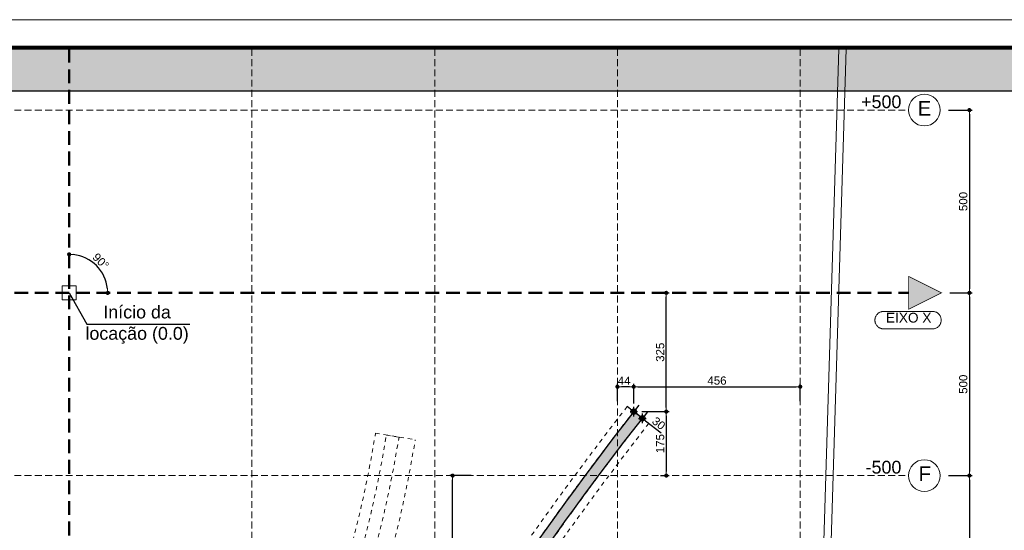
# Model space of a CAD drawing. Header units: millimetres. Extents: x 83 to 471, y -739 to 93.
# Tile 69 of 185: x 137 to 172, y -483 to -464. Entities that reach past the tile are written whole.
import ezdxf
from ezdxf.enums import TextEntityAlignment as Align

# ---------------------------------------------------------------- set-up
doc = ezdxf.new("R2010")
doc.units = ezdxf.units.MM
for name, pattern in [('CYPE_RAYA', [0.225, 0.1125, -0.1125]), ('CYPE_RAYAPUNTOPUNTO', [0.45, 0.225, -0.075, 0, -0.075, 0, -0.075]), ('TRAZO_HUECO', [0.75, 0.5, -0.25])]:
    doc.linetypes.add(name, pattern=pattern)
for name, color, linetype, lineweight in [('.', 7, 'Continuous', 5), ('__MAGNUS.Cota', 30, 'Continuous', 9), ('__MAGNUS.Margem', 7, 'Continuous', 70), ('__MAGNUS.Selo', 7, 'Continuous', 30), ('A-FLOR', 7, 'Continuous', 9), ('BL_CONTORNO', 7, 'Continuous', 30), ('CARGCIM', 7, 'Continuous', 9), ('COTA', 7, 'Continuous', 20), ('COTA_FORMAS', 7, 'CYPE_RAYAPUNTOPUNTO', 0), ('COTAS', 250, 'Continuous', 5), ('COTAS_REF_LINHAS', 7, 'Continuous', 20), ('LC-Eixos', 9, 'Continuous', 5), ('PECA_COMPLETA', 7, 'Continuous', 0), ('VIG_HATCH', 7, 'Continuous', 0)]:
    doc.layers.add(name, color=color, linetype=linetype, lineweight=lineweight)
doc.layers.add('COTAS - LOCAÇÃO', color=250, linetype='Continuous')
doc.styles.add('Arial', font='arial.ttf')
doc.styles.add('Arial Narrow', font='ARIALN.TTF')
doc.dimstyles.new('Copy of UM_75.000000', dxfattribs={"dimtxt": 0.3, "dimasz": 0.15, "dimexe": 0.1, "dimexo": 0.3, "dimgap": 0.07, "dimtad": 1, "dimdec": 0, "dimlfac": 75, "dimzin": 0, "dimdsep": 46, "dimtxsty": 'Arial', "dimblk": 'DOT', "dimcen": 0.09, "dimdle": 0.1, "dimclrd": 30, "dimclre": 30, "dimclrt": 7, "dimadec": 1, "dimazin": 2, "dimtfac": 1, "dimtdec": 0, "dimtofl": 0, "dimtmove": 0, "dimatfit": 3, "dimldrblk": 'DOT', "dimfxl": 1, "dimtolj": 1, "dimarcsym": 0})
doc.dimstyles.new('UM_50.000000 LOCAÇÃO', dxfattribs={"dimtxt": 0.22, "dimasz": 0.2, "dimexe": 0.1, "dimexo": 0.3, "dimgap": 0.07, "dimtad": 1, "dimjust": 1, "dimdec": 0, "dimlfac": 50, "dimdsep": 46, "dimtxsty": 'Arial', "dimcen": 0.09, "dimdle": 0.1, "dimse2": 1, "dimsd2": 1, "dimclrd": 30, "dimclre": 7, "dimclrt": 7, "dimadec": 1, "dimazin": 3, "dimtfac": 1, "dimtdec": 0, "dimtofl": 0, "dimtmove": 0, "dimatfit": 3, "dimfxl": 1, "dimtolj": 1, "dimarcsym": 0})

# ---------------------------------------------------------------- blocks, each defined once
blk = doc.blocks.new('*U1865')
at = {"layer": '__MAGNUS.Margem', "lineweight": 9}
blk.add_line((-1005.922513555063, 828.7196485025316), (183.0774864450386, 828.7196485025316), dxfattribs=at)
at = {"layer": '__MAGNUS.Margem', "linetype": 'Continuous'}
blk.add_line((-980.922513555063, 818.7196485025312), (173.0774864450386, 818.7196485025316), dxfattribs=at)
at = {"layer": '__MAGNUS.Selo', "style": 'Arial Narrow'}
for tag, height, width, p in [('PROPRIETÁRIO', 3.395000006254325, 1.000000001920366, (17.21365262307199, 48.90608562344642)), ('EDIFICAÇÃORESIDENCIAL', 3.395000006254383, 1.00000000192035, (17.21365262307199, 40.60663314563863)), ('ESTRUTURAL', 3.395000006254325, 1.000000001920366, (17.80158844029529, 20.69475924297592)), ('ANTEPROJETO', 2.425000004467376, 1.000000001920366, (111.6862229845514, 13.50243801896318)), ('ARQ01/01', 5.5, 1.000000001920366, (139.4442584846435, 9.49622269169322)), ('INDICADA', 2.425000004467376, 1.000000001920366, (111.5284553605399, 8.00497110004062))]:
    blk.add_attdef(tag, text='', height=height, dxfattribs=dict(at, width=width)).set_placement(p, align=Align.MIDDLE_LEFT)
at = {"layer": '__MAGNUS.Selo', "lineweight": 30, "flags": 104}
for tag, p in [('ENDEREÇODAOBRA', (17.21365262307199, 33.53604236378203)), ('ENDEREÇODAOBRA', (17.21365262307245, 27.86661950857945)), ('TÍTULO', (17.21365262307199, 10.79641230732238))]:
    blk.add_attdef(tag, text='', height=3.395000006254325, dxfattribs=at).set_placement(p, align=Align.MIDDLE_LEFT)
blk = doc.blocks.new('_DOT')
at = {"layer": '__MAGNUS.Cota', "linetype": 'ByBlock'}
blk.add_line((-0.5, 0), (-1, 0), dxfattribs=at)
at = {"layer": '__MAGNUS.Cota', "linetype": 'ByBlock', "const_width": 0.5}
blk.add_lwpolyline([(-0.25, 0, 1), (0.25, 0, 1)], format="xyb", close=True, dxfattribs=at)
blk = doc.blocks.new('*D789')
at = {"layer": 'COTAS', "color": 30, "lineweight": -2}
for p, q in [((170.4477161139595, -467.3820888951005), (171.3115779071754, -467.3820888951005)), ((171.2115779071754, -467.5320888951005), (171.2115779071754, -473.8990888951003)), ((170.4934318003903, -474.0490888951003), (171.3115779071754, -474.0490888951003))]:
    blk.add_line(p, q, dxfattribs=at)
at = {"layer": 'Defpoints', "color": 0}
for p in [(170.1477161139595, -467.3820888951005), (170.1934318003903, -474.0490888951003), (171.2115779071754, -474.0490888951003)]:
    blk.add_point(p, dxfattribs=at)
at = {"layer": 'COTAS', "color": 30, "linetype": 'ByBlock', "lineweight": -2, "xscale": 0.15, "yscale": 0.15, "zscale": 0.15}
for p, rotation in [((171.2115779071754, -467.3820888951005), 90), ((171.2115779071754, -474.0490888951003), 270)]:
    blk.add_blockref('_DOT', p, dxfattribs=dict(at, rotation=rotation))
at = {"layer": 'COTAS', "color": 7, "insert": (170.9884060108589, -470.7155888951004), "char_height": 0.3, "attachment_point": 5, "rotation": 90, "style": 'Arial'}
blk.add_mtext('\\A1;500', dxfattribs=at)
blk = doc.blocks.new('*D790')
at = {"layer": 'COTAS', "color": 30, "lineweight": -2}
for p, q in [((170.4934318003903, -474.0490888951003), (171.3115779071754, -474.0490888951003)), ((171.2115779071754, -474.1990888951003), (171.2115779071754, -480.5660888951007)), ((170.4477161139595, -480.7160888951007), (171.3115779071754, -480.7160888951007))]:
    blk.add_line(p, q, dxfattribs=at)
at = {"layer": 'Defpoints', "color": 0}
for p in [(170.1934318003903, -474.0490888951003), (170.1477161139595, -480.7160888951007), (171.2115779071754, -480.7160888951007)]:
    blk.add_point(p, dxfattribs=at)
at = {"layer": 'COTAS', "color": 30, "linetype": 'ByBlock', "lineweight": -2, "xscale": 0.15, "yscale": 0.15, "zscale": 0.15}
for p, rotation in [((171.2115779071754, -474.0490888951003), 90), ((171.2115779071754, -480.7160888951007), 270)]:
    blk.add_blockref('_DOT', p, dxfattribs=dict(at, rotation=rotation))
at = {"layer": 'COTAS', "color": 7, "insert": (170.9884060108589, -477.3825888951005), "char_height": 0.3, "attachment_point": 5, "rotation": 90, "style": 'Arial'}
blk.add_mtext('\\A1;500', dxfattribs=at)
blk = doc.blocks.new('*D791')
at = {"layer": 'COTAS', "color": 30, "lineweight": -2}
for p, q in [((170.4477161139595, -480.7160888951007), (171.3115779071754, -480.7160888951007)), ((171.2115779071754, -480.8660888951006), (171.2115779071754, -487.2330888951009)), ((170.4477161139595, -487.3830888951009), (171.3115779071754, -487.3830888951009))]:
    blk.add_line(p, q, dxfattribs=at)
at = {"layer": 'Defpoints', "color": 0}
for p in [(170.1477161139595, -480.7160888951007), (170.1477161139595, -487.3830888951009), (171.2115779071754, -487.3830888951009)]:
    blk.add_point(p, dxfattribs=at)
at = {"layer": 'COTAS', "color": 30, "linetype": 'ByBlock', "lineweight": -2, "xscale": 0.15, "yscale": 0.15, "zscale": 0.15}
for p, rotation in [((171.2115779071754, -480.7160888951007), 90), ((171.2115779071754, -487.3830888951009), 270)]:
    blk.add_blockref('_DOT', p, dxfattribs=dict(at, rotation=rotation))
at = {"layer": 'COTAS', "color": 7, "insert": (170.9884060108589, -484.0495888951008), "char_height": 0.3, "attachment_point": 5, "rotation": 90, "style": 'Arial'}
blk.add_mtext('\\A1;500', dxfattribs=at)
blk = doc.blocks.new('PONTO AUXILIAR')
at = {"layer": '.'}
h = blk.add_hatch(color=256, dxfattribs=at)
h.dxf.hatch_style = 1
h.paths.add_polyline_path([(-0.1009483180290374, 0), (5.684341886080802e-15, 0), (5.684341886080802e-15, 0.1009483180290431, 0.414213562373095), (-0.1009483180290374, 0)], is_closed=False)
h.paths.add_polyline_path([(5.684341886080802e-15, -0.1009483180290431, 0.414213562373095), (0.1009483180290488, 0), (5.684341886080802e-15, 0), (5.684341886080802e-15, -0.1009483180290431)], is_closed=False)
for p, q in [((-0.1346530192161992, 0), (0.1346530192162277, 0)), ((5.684341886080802e-15, -0.1734126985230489), (5.684341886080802e-15, 0.1734126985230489))]:
    blk.add_line(p, q)
blk.add_circle((5.684341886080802e-15, 0), 0.1009483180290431)
blk = doc.blocks.new('*D1004')
at = {"layer": 'COTAS', "color": 30, "lineweight": -2}
for p, q in [((153.0427669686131, -480.7160888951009), (152.2592716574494, -480.7160888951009)), ((152.3592716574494, -485.8956038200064), (152.3592716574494, -480.8660888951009)), ((153.1539562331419, -486.0456038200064), (152.2592716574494, -486.0456038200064))]:
    blk.add_line(p, q, dxfattribs=at)
at = {"layer": 'Defpoints', "color": 0}
for p in [(152.3592716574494, -480.7160888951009), (153.3427669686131, -480.7160888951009), (153.4539562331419, -486.0456038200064)]:
    blk.add_point(p, dxfattribs=at)
at = {"layer": 'COTAS', "color": 30, "linetype": 'ByBlock', "lineweight": -2, "xscale": 0.15, "yscale": 0.15, "zscale": 0.15}
for p, rotation in [((152.3592716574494, -480.7160888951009), 90), ((152.3592716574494, -486.0456038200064), 270)]:
    blk.add_blockref('_DOT', p, dxfattribs=dict(at, rotation=rotation))
at = {"layer": 'COTAS', "color": 7, "insert": (152.1360997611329, -483.3808463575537), "char_height": 0.3, "attachment_point": 5, "rotation": 90, "style": 'Arial'}
blk.add_mtext('\\A1;400', dxfattribs=at)
blk = doc.blocks.new('*D1006')
at = {"layer": 'COTAS', "color": 30, "lineweight": -2}
for p, q in [((158.37413220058, -477.9995623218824), (158.37413220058, -477.3745210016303)), ((158.816141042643, -477.4745210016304), (158.52413220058, -477.4745210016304)), ((158.966141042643, -478.0815643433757), (158.966141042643, -477.3745210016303))]:
    blk.add_line(p, q, dxfattribs=at)
at = {"layer": 'Defpoints', "color": 0}
for p in [(158.37413220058, -477.4745210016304), (158.37413220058, -478.2995623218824), (158.966141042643, -478.3815643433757)]:
    blk.add_point(p, dxfattribs=at)
at = {"layer": 'COTAS', "color": 30, "linetype": 'ByBlock', "lineweight": -2, "xscale": 0.15, "yscale": 0.15, "zscale": 0.15, "rotation": 180}
blk.add_blockref('_DOT', (158.37413220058, -477.4745210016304), dxfattribs=at)
at = {"layer": 'COTAS', "color": 30, "linetype": 'ByBlock', "lineweight": -2, "xscale": 0.15, "yscale": 0.15, "zscale": 0.15}
blk.add_blockref('_DOT', (158.966141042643, -477.4745210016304), dxfattribs=at)
at = {"layer": 'COTAS', "color": 7, "insert": (158.6175691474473, -477.2545210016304), "char_height": 0.3, "attachment_point": 5, "style": 'Arial'}
blk.add_mtext('\\A1;44', dxfattribs=at)
blk = doc.blocks.new('*D1007')
at = {"layer": 'COTAS', "color": 30, "lineweight": -2}
for p, q in [((158.966141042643, -478.0815643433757), (158.966141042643, -477.3745210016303)), ((159.1161410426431, -477.4745210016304), (164.89113220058, -477.4745210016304)), ((165.04113220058, -477.9995623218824), (165.04113220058, -477.3745210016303))]:
    blk.add_line(p, q, dxfattribs=at)
at = {"layer": 'Defpoints', "color": 0}
for p in [(165.04113220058, -477.4745210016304), (158.966141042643, -478.3815643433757), (165.04113220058, -478.2995623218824)]:
    blk.add_point(p, dxfattribs=at)
at = {"layer": 'COTAS', "color": 30, "linetype": 'ByBlock', "lineweight": -2, "xscale": 0.15, "yscale": 0.15, "zscale": 0.15, "rotation": 180}
blk.add_blockref('_DOT', (158.966141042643, -477.4745210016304), dxfattribs=at)
at = {"layer": 'COTAS', "color": 30, "linetype": 'ByBlock', "lineweight": -2, "xscale": 0.15, "yscale": 0.15, "zscale": 0.15}
blk.add_blockref('_DOT', (165.04113220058, -477.4745210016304), dxfattribs=at)
at = {"layer": 'COTAS', "color": 7, "insert": (162.0036366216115, -477.2513491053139), "char_height": 0.3, "attachment_point": 5, "style": 'Arial'}
blk.add_mtext('\\A1;456', dxfattribs=at)
blk = doc.blocks.new('*D1008')
at = {"layer": 'COTAS', "color": 30, "lineweight": -2}
for p, q in [((160.0077070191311, -474.0490888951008), (160.2544079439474, -474.0490888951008)), ((160.1544079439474, -478.2315643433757), (160.1544079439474, -474.1990888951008)), ((159.2661410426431, -478.3815643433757), (160.2544079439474, -478.3815643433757))]:
    blk.add_line(p, q, dxfattribs=at)
at = {"layer": 'Defpoints', "color": 0}
for p in [(159.7077070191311, -474.0490888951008), (160.1544079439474, -474.0490888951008), (158.966141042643, -478.3815643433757)]:
    blk.add_point(p, dxfattribs=at)
at = {"layer": 'COTAS', "color": 30, "linetype": 'ByBlock', "lineweight": -2, "xscale": 0.15, "yscale": 0.15, "zscale": 0.15}
for p, rotation in [((160.1544079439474, -474.0490888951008), 90), ((160.1544079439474, -478.3815643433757), 270)]:
    blk.add_blockref('_DOT', p, dxfattribs=dict(at, rotation=rotation))
at = {"layer": 'COTAS', "color": 7, "insert": (159.9311337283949, -476.2153266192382), "char_height": 0.3, "attachment_point": 5, "rotation": 90, "style": 'Arial'}
blk.add_mtext('\\A1;325', dxfattribs=at)
blk = doc.blocks.new('*D1009')
at = {"layer": 'COTAS', "color": 30, "lineweight": -2}
for p, q in [((159.2661410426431, -478.3815643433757), (160.2544079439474, -478.3815643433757)), ((160.1544079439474, -478.5315643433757), (160.1544079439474, -480.5660888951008)), ((159.9469951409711, -480.7160888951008), (160.2544079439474, -480.7160888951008))]:
    blk.add_line(p, q, dxfattribs=at)
at = {"layer": 'Defpoints', "color": 0}
for p in [(158.966141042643, -478.3815643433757), (159.6469951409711, -480.7160888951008), (160.1544079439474, -480.7160888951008)]:
    blk.add_point(p, dxfattribs=at)
at = {"layer": 'COTAS', "color": 30, "linetype": 'ByBlock', "lineweight": -2, "xscale": 0.15, "yscale": 0.15, "zscale": 0.15}
for p, rotation in [((160.1544079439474, -478.3815643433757), 90), ((160.1544079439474, -480.7160888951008), 270)]:
    blk.add_blockref('_DOT', p, dxfattribs=dict(at, rotation=rotation))
at = {"layer": 'COTAS', "color": 7, "insert": (159.9312360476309, -479.5488266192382), "char_height": 0.3, "attachment_point": 5, "rotation": 90, "style": 'Arial'}
blk.add_mtext('\\A1;175', dxfattribs=at)
blk = doc.blocks.new('*D1038')
at = {"color": 30, "lineweight": -2}
for p, q in [((158.8478639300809, -478.2893118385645), (158.7295868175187, -478.1970593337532)), ((159.1506460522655, -478.1450101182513), (159.0276427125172, -478.3027129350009)), ((159.4660516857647, -478.391016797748), (159.3430483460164, -478.5487196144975)), ((159.3998237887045, -478.7198235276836), (159.9663813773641, -479.1617209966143))]:
    blk.add_line(p, q, dxfattribs=at)
at = {"layer": 'Defpoints', "color": 0}
for p in [(158.966141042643, -478.3815643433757), (159.2815466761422, -478.6275710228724), (159.2815466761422, -478.6275710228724)]:
    blk.add_point(p, dxfattribs=at)
at = {"color": 30, "linetype": 'ByBlock', "lineweight": -2, "xscale": 0.15, "yscale": 0.15, "zscale": 0.15}
for p, rotation in [((158.9661410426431, -478.3815643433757), 322.0468663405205), ((159.2815466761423, -478.6275710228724), 142.0468663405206)]:
    blk.add_blockref('_DOT', p, dxfattribs=dict(at, rotation=rotation))
at = {"color": 7, "insert": (159.8795585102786, -478.8108436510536), "char_height": 0.3, "attachment_point": 5, "rotation": 322.0468663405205, "style": 'Arial'}
blk.add_mtext('\\A1;30', dxfattribs=at)
blk = doc.blocks.new('*D1166')
at = {"color": 30, "lineweight": -2}
blk.add_arc((138.3731322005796, -474.0490888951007), 1.406310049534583, 6.114189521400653, 83.88581047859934, dxfattribs=at)
at = {"layer": 'Defpoints', "color": 0}
for p in [(138.3731322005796, -465.1471001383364), (139.5910324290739, -473.3459338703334), (96.62457239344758, -474.0490888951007), (168.9921038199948, -474.0490888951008), (138.3731322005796, -514.0510888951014)]:
    blk.add_point(p, dxfattribs=at)
at = {"color": 30, "linetype": 'ByBlock', "lineweight": -2, "xscale": 0.15, "yscale": 0.15, "zscale": 0.15}
for p, rotation in [((138.3731322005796, -472.6427788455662), 176.9429052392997), ((139.7794422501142, -474.0490888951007), 273.0570947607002)]:
    blk.add_blockref('_DOT', p, dxfattribs=dict(at, rotation=rotation))
at = {"color": 7, "insert": (139.526724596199, -472.8954964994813), "char_height": 0.3, "attachment_point": 5, "rotation": 315, "style": 'Arial'}
blk.add_mtext('\\A1;90%%d', dxfattribs=at)
blk = doc.blocks.new('G$C05BD9800')
at = {"layer": 'BL_CONTORNO', "linetype": 'CYPE_RAYA', "lineweight": 9}
blk.add_line((15.26676349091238, -3.110995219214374), (15.85819426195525, -3.572199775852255), dxfattribs=at)
for points in [[(-22.78596901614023, 3.513107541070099, -0.01106201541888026), (-21.61174227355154, 0.08398306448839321, 0.02649444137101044), (-18.3863402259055, -9.900050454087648, 0.2071939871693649), (-9.882679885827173, -18.81551847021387, 0.2110172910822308), (-0.1197103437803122, -18.72616227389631, 0.1747705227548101), (4.736607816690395, -14.27626782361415, 0.08829554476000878), (8.381558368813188, -3.843059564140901), (9.468281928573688, -4.018462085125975, -0.08819353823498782), (5.692996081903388, -14.82050828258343, -0.1637292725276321), (0.3566950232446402, -19.71821428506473, -0.2120889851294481), (-10.34480741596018, -19.81440853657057, -0.2060983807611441), (-19.4067750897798, -10.31289546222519, -0.02041681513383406), (-22.65786747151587, -0.2569930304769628, 0.0115782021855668), (-23.82018378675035, 3.132607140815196)], [(-23.06777548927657, 3.409635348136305, -0.01110088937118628), (-21.89983811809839, 1.591615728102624e-12, 0.02647157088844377), (-18.66718559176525, -10.00554568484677, 0.2071477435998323), (-10.00049999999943, -19.09141574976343, 0.2109043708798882), (-5.684341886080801e-14, -19.00127739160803, 0.1745439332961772), (5.000249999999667, -14.41948618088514, 0.08813894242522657), (8.679060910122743, -3.890953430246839), (9.023847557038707, -3.946603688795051, -0.08822558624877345), (5.29866158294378, -14.60324611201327, -0.1683396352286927), (0.1726782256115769, -19.3073034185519, -0.2121636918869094), (-10.16665016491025, -19.40093118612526, -0.2062770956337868), (-18.9878077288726, -10.14776954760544, -0.02335918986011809), (-22.22902319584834, -0.1198940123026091, 0.01156031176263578), (-23.39777971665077, 3.288466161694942)]]:
    blk.add_lwpolyline(points, format="xyb", close=True, dxfattribs=at)
for points in [[(15.26676349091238, -3.110995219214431, 0.03872693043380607), (7.466136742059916, -14.89111542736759, -0.1761883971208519), (-0.07835553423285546, -21.39626952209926, -0.1732121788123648), (-9.92787023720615, -21.45144571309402, -0.2496248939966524), (-21.01758665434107, -9.930233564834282, -0.006459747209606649), (-21.77223976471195, -7.796114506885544)], [(15.68076503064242, -3.433838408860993, 0.03872905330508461), (7.924598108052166, -15.14692545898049, -0.1762651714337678), (0.1044738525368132, -21.88841960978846, -0.1731761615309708), (-10.0961690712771, -21.94877190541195, -0.2492337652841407), (-21.51707895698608, -10.09308621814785, -0.006403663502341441), (-22.26942502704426, -7.964731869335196)], [(15.44419272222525, -3.249356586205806, 0.03872784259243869), (7.662619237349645, -15.00074999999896, -0.1762219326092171), (-1.024930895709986e-08, -21.60719107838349, -0.1731964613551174), (-9.999999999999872, -21.66458520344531, -0.2494547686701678), (-21.2316655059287, -9.99999999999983, -0.00643554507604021), (-21.98531916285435, -7.86837909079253, 0.00643554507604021)], [(15.85819426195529, -3.572199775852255, 0.03872995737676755), (8.121083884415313, -15.25655413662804, -0.1762965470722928), (0.1828291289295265, -22.09934085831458, -0.1731614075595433), (-10.16829305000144, -22.16191244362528, -0.2490722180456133), (-21.73112076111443, -10.1629478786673, -0.006380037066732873), (-22.48250442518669, -8.036996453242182)]]:
    blk.add_lwpolyline(points, format="xyb", dxfattribs=at)
blk = doc.blocks.new('ERER')
at = {"layer": '.', "true_color": 0xffffff}
h = blk.add_hatch(color=7, dxfattribs=at)
h.dxf.hatch_style = 1
h.paths.add_polyline_path([(0, 1.54198376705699), (79.36537377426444, 1.541983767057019), (79.36537377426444, 2.84e-14), (0, 0), (0, 1.54198376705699)])
blk.add_lwpolyline([(0, 1.54198376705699), (79.36537377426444, 1.541983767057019), (79.36537377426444, 2.84e-14), (0, 0)], close=True)

msp = doc.modelspace()

# ---------------------------------------------------------------- hatches: boundary and pattern name
at = {"layer": 'LC-Eixos'}
h = msp.add_hatch(color=256, dxfattribs=at)
h.dxf.hatch_style = 1
h.paths.add_polyline_path([(168.9921038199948, -473.4484249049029), (168.9921038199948, -474.6497528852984), (170.1934318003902, -474.0490888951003), (168.9921038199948, -473.4484249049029)])
at = {"layer": 'VIG_HATCH', "true_color": 0xe4fce3}
h = msp.add_hatch(color=7, dxfattribs=at)
h.dxf.hatch_style = 1
edge = h.paths.add_edge_path()
edge.add_line((109.059454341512, -484.5402610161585), (108.6806465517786, -484.668731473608))
edge.add_arc((220.8502464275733, -446.6270644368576), 118.444871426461, 198.7340679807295, 200.19036322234)
edge.add_arc((132.166243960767, -481.0855308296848), 23.38167968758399, 195.9407985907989, 251.8097593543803)
edge.add_arc((131.5989796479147, -484.2264033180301), 20.22550794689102, 250.5587297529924, 290.1316471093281)
edge.add_arc((131.3668694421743, -484.403611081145), 20.14094552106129, 290.9251286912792, 330.5352010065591)
edge.add_arc((254.6868212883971, -553.0407466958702), 120.9937483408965, 142.0468663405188, 150.9614983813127, ccw=False)
edge.add_line((159.2815466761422, -478.6275710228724), (158.966141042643, -478.3815643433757))
edge.add_arc((254.6868212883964, -553.0407466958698), 121.3937483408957, 142.0468663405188, 150.9607919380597)
edge.add_arc((131.3668694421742, -484.4036110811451), 19.74094552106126, 290.9331675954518, 330.530907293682, ccw=False)
edge.add_arc((131.5989796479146, -484.2264033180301), 19.82550794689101, 250.5461174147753, 290.1236421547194, ccw=False)
edge.add_arc((132.166243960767, -481.0855308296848), 22.98167968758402, 195.9039274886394, 251.8206543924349, ccw=False)
edge.add_arc((220.8502464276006, -446.6270644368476), 118.0448714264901, 198.7340679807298, 200.1975914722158, ccw=False)
edge.add_line((109.059454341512, -484.5402610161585), (109.059454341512, -484.5402610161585))

# ---------------------------------------------------------------- linework, layer by layer
at = {"layer": 'A-FLOR'}
for p, q in [((166.4548751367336, -465.1471001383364), (165.2907637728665, -503.3404120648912)), ((166.7216789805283, -465.1471001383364), (165.4762123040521, -506.0095972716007))]:
    msp.add_line(p, q, dxfattribs=at)
at = {"layer": 'BL_CONTORNO'}
msp.add_lwpolyline([(109.059454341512, -484.5402610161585), (108.6806465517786, -484.668731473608, 0.006354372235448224), (109.6836836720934, -487.5071683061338, 0.2487207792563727), (124.8671124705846, -503.2987166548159, 0.1744061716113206), (138.5601615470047, -503.2162194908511, 0.1745732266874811), (148.9027460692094, -494.3107154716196, -0.03891704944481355), (159.2815466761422, -478.6275710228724), (158.966141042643, -478.3815643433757, 0.03891396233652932), (148.5537551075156, -494.1152479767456, -0.1745177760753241), (138.4198894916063, -502.8416109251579, -0.1744268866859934), (124.996133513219, -502.9200703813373, -0.2489421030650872), (110.0642448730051, -487.3830888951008, -0.006385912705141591)], format="xyb", close=True, dxfattribs=at)
at = {"layer": 'CARGCIM', "linetype": 'TRAZO_HUECO', "lineweight": 50}
for p, q in [((138.3731322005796, -465.1471001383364), (138.3731322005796, -514.0510888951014)), ((96.62457239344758, -474.0490888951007), (168.9921038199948, -474.0490888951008))]:
    msp.add_line(p, q, dxfattribs=at)
at = {"layer": 'COTA', "const_width": 0.0266680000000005}
msp.add_lwpolyline([(168.9921038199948, -474.6497528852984), (168.9921038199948, -473.4484249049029), (170.1934318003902, -474.0490888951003)], close=True, dxfattribs=at)
at = {"layer": 'COTA_FORMAS', "linetype": 'TRAZO_HUECO', "ltscale": 0.5}
for p, q in [((145.0401322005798, -465.1471001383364), (145.0401322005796, -514.0510888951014)), ((151.7071322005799, -465.1471001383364), (151.7071322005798, -514.0510888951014)), ((158.37413220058, -465.1471001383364), (158.3741322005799, -514.0510888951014)), ((165.0411322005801, -465.1471001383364), (165.04113220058, -514.0510888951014)), ((96.62457239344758, -467.3820888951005), (168.9921038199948, -467.3820888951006)), ((96.62457239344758, -480.7160888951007), (168.9921038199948, -480.7160888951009))]:
    msp.add_line(p, q, dxfattribs=at)
at = {"layer": 'COTAS', "color": 1}
msp.add_lwpolyline([(138.6249549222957, -473.7972661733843), (138.1213094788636, -473.7972661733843), (138.1213094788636, -474.3009116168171), (138.6249549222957, -474.3009116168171)], close=True, dxfattribs=at)
at = {"layer": 'COTAS_REF_LINHAS', "color": 7}
msp.add_lwpolyline([(168.0861649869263, -474.7242547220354), (168.0647902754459, -474.7249693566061), (168.0435110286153, -474.7271100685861), (168.022422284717, -474.7306672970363), (168.0016182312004, -474.7356251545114), (167.98119178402, -474.7419614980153), (167.9612341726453, -474.7496480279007), (167.9418345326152, -474.7586504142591), (167.92307950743, -474.768928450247), (167.9050528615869, -474.780436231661), (167.8878351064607, -474.7931223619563), (167.871503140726, -474.8069301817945), (167.8561299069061, -474.8217980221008), (167.8417840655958, -474.8376594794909), (167.8285296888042, -474.8544437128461), (167.8164259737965, -474.8720757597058), (167.805526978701, -474.8904768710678), (167.7958813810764, -474.9095648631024), (167.7875322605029, -474.9292544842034), (167.7805169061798, -474.9494577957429), (167.774866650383, -474.9700845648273), (167.7706067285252, -474.991042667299), (167.767756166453, -475.0122384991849), (167.7663276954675, -475.0335773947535), (167.7663276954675, -475.0549640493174), (167.767756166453, -475.0763029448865), (167.7706067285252, -475.0974987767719), (167.7748666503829, -475.1184568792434), (167.7805169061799, -475.139083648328), (167.7875322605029, -475.1592869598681), (167.7958813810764, -475.178976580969), (167.805526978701, -475.1980645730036), (167.8164259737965, -475.2164656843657), (167.8285296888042, -475.2340977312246), (167.8417840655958, -475.2508819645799), (167.856129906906, -475.2667434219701), (167.8715031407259, -475.2816112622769), (167.8878351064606, -475.2954190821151), (167.9050528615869, -475.3081052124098), (167.9230795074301, -475.3196129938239), (167.9418345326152, -475.3298910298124), (167.9612341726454, -475.3388934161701), (167.98119178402, -475.3465799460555), (168.0016182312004, -475.35291628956), (168.022422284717, -475.3578741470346), (168.0435110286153, -475.3614313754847), (168.0647902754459, -475.3635720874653), (168.0861649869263, -475.3642867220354), (169.8622537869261, -475.3642867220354), (169.8836284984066, -475.3635720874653), (169.9049077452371, -475.3614313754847), (169.9259964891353, -475.3578741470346), (169.9468005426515, -475.3529162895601), (169.9672269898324, -475.3465799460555), (169.9871846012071, -475.3388934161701), (170.0065842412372, -475.3298910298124), (170.0253392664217, -475.3196129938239), (170.0433659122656, -475.3081052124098), (170.0605836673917, -475.2954190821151), (170.0769156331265, -475.2816112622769), (170.0922888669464, -475.2667434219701), (170.1066347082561, -475.2508819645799), (170.1198890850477, -475.2340977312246), (170.1319928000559, -475.2164656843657), (170.1428917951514, -475.1980645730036), (170.1525373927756, -475.178976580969), (170.1608865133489, -475.1592869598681), (170.1679018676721, -475.139083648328), (170.1735521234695, -475.1184568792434), (170.1778120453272, -475.0974987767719), (170.1806626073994, -475.0763029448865), (170.1820910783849, -475.0549640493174), (170.1820910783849, -475.0335773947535), (170.1806626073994, -475.0122384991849), (170.1778120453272, -474.991042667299), (170.1735521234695, -474.9700845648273), (170.1679018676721, -474.9494577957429), (170.1608865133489, -474.9292544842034), (170.1525373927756, -474.9095648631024), (170.1428917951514, -474.8904768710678), (170.1319928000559, -474.8720757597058), (170.1198890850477, -474.8544437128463), (170.1066347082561, -474.8376594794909), (170.0922888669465, -474.8217980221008), (170.0769156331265, -474.8069301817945), (170.0605836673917, -474.7931223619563), (170.0433659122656, -474.780436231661), (170.0253392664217, -474.768928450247), (170.0065842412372, -474.7586504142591), (169.9871846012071, -474.7496480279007), (169.9672269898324, -474.7419614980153), (169.9468005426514, -474.7356251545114), (169.9259964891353, -474.7306672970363), (169.9049077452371, -474.7271100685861), (169.8836284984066, -474.7249693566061), (169.8622537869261, -474.7242547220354), (168.0861649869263, -474.7242547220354)], close=True, dxfattribs=at)
for centre in [(169.569909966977, -467.3820888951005), (169.5699099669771, -480.7160888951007)]:
    msp.add_circle(centre, 0.5778061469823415, dxfattribs=at)
at = {"layer": 'PECA_COMPLETA'}
msp.add_lwpolyline([(194.5179713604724, -546.4872781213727), (96.62457239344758, -546.4872781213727), (96.62457239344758, -465.1471001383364), (194.5179713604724, -465.1471001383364)], close=True, dxfattribs=at)

# ---------------------------------------------------------------- block references
for name, p in [('ERER', (96.62457239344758, -466.6890839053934)), ('PONTO AUXILIAR', (158.966141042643, -478.3815643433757)), ('PONTO AUXILIAR', (159.2815466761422, -478.6275710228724))]:
    msp.add_blockref(name, p)
at = {"xscale": 1.33333333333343, "yscale": 1.33333333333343, "zscale": 1.33333333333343}
msp.add_blockref('G$C05BD9800', (138.3731322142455, -474.0490888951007), dxfattribs=at)
at = {"layer": '__MAGNUS.Selo', "color": 7, "true_color": 0xffffff, "xscale": 0.0999999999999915, "yscale": 0.0999999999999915, "zscale": 0.0999999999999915}
msp.add_blockref('*U1865', (194.6288868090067, -546.9541004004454), dxfattribs=at)

# ---------------------------------------------------------------- texts
at = {"layer": 'COTAS', "insert": (140.8510703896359, -474.5154418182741), "char_height": 0.4666900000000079, "width": 3.773390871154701, "attachment_point": 2, "style": 'Arial'}
msp.add_mtext('Início da locação (0.0)', dxfattribs=at)
at = {"layer": 'COTAS_REF_LINHAS', "color": 7, "style": 'Arial'}
for s, height, p in [('E', 0.5333600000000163, (169.3220267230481, -467.5780544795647)), ('EIXO X', 0.3555733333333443, (168.1697635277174, -475.133164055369)), ('F', 0.5333600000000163, (169.3558619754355, -480.9120544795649))]:
    msp.add_text(s, height=height, dxfattribs=at).set_placement(p)
at = {"layer": 'COTAS_REF_LINHAS', "color": 7, "char_height": 0.4666900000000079, "attachment_point": 3, "style": 'Arial'}
for s, insert in [('+500', (168.7304916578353, -466.8424403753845)), ('-500', (168.7304916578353, -480.1764403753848))]:
    msp.add_mtext(s, dxfattribs=dict(at, insert=insert))

# ---------------------------------------------------------------- dimensions: what is measured, and where the dimension line sits
dim = msp.add_angular_dim_2l(base=(139.5910324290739, -473.3459338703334), line1=((96.62457239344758, -474.0490888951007), (168.9921038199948, -474.0490888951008)), line2=((138.3731322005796, -465.1471001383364), (138.3731322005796, -514.0510888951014)), dimstyle='Copy of UM_75.000000')
dim.commit()
dim.dimension.update_dxf_attribs({"geometry": '*D1166', "text_midpoint": (139.526724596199, -472.8954964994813)})
dim = msp.add_linear_dim(base=(159.2815466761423, -478.6275710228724), p1=(158.966141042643, -478.3815643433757), p2=(159.2815466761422, -478.6275710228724), angle=322.0468663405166, dimstyle='Copy of UM_75.000000')
dim.commit()
dim.dimension.update_dxf_attribs({"geometry": '*D1038', "text_midpoint": (159.7422411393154, -478.9868985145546), "dimtype": 161})
at = {"layer": 'COTAS'}
for base, p1, p2, angle, picture, middle in [((171.2115779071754, -474.0490888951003), (170.1477161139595, -467.3820888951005), (170.1934318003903, -474.0490888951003), 90.00000000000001, '*D789', (170.9884060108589, -470.7155888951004)), ((160.1544079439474, -474.0490888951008), (158.966141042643, -478.3815643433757), (159.7077070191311, -474.0490888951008), 90, '*D1008', (159.9311337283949, -476.2153266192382)), ((171.2115779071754, -480.7160888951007), (170.1934318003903, -474.0490888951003), (170.1477161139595, -480.7160888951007), 90.00000000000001, '*D790', (170.9884060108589, -477.3825888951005)), ((160.1544079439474, -480.7160888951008), (158.966141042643, -478.3815643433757), (159.6469951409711, -480.7160888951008), 90, '*D1009', (159.9312360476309, -479.5488266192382)), ((152.3592716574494, -480.7160888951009), (153.4539562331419, -486.0456038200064), (153.3427669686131, -480.7160888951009), 90, '*D1004', (152.1360997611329, -483.3808463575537)), ((171.2115779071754, -487.3830888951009), (170.1477161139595, -480.7160888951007), (170.1477161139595, -487.3830888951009), 90.00000000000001, '*D791', (170.9884060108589, -484.0495888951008))]:
    dim = msp.add_linear_dim(base=base, p1=p1, p2=p2, angle=angle, dimstyle='Copy of UM_75.000000', dxfattribs=at)
    dim.commit()
    dim.dimension.update_dxf_attribs({"geometry": picture, "text_midpoint": middle})
dim = msp.add_linear_dim(base=(158.37413220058, -477.4745210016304), p1=(158.966141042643, -478.3815643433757), p2=(158.37413220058, -478.2995623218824), dimstyle='Copy of UM_75.000000', dxfattribs=at)
dim.commit()
dim.dimension.update_dxf_attribs({"geometry": '*D1006', "text_midpoint": (158.6175691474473, -477.4745210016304), "dimtype": 160})
dim = msp.add_linear_dim(base=(165.04113220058, -477.4745210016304), p1=(158.966141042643, -478.3815643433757), p2=(165.04113220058, -478.2995623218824), dimstyle='Copy of UM_75.000000', dxfattribs=at)
dim.commit()
dim.dimension.update_dxf_attribs({"geometry": '*D1007', "text_midpoint": (162.0036366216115, -477.2513491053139)})

# ---------------------------------------------------------------- leaders
at = {"layer": 'COTAS - LOCAÇÃO'}
msp.add_leader([(138.373132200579, -474.0490889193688), (139.0183557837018, -475.1949360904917), (142.7728303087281, -475.1949360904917)], dimstyle='UM_50.000000 LOCAÇÃO', override={"dimgap": 0.07, "dimtad": 0}, dxfattribs=at)

doc.saveas('drawing.dxf')
